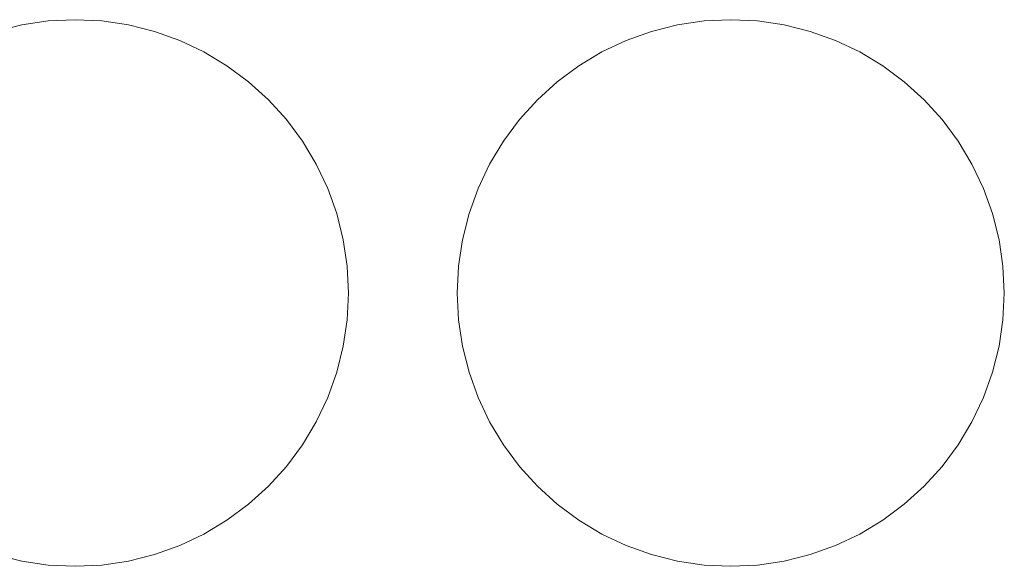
# Model space of a CAD drawing. Header units: millimetres. Extents: x -143 to 143, y -39 to 39.
# Tile 32 of 38: x 109 to 143, y -19 to -1. Entities that reach past the tile are written whole.
import ezdxf

# ---------------------------------------------------------------- set-up
doc = ezdxf.new("R2010")
doc.units = ezdxf.units.MM
doc.header["$LTSCALE"] = 5.08
doc.layers.add('None', color=7, linetype='Continuous', lineweight=5, true_color=0x000000)

# ---------------------------------------------------------------- blocks, each defined once
blk = doc.blocks.new('Group-1')
at = {"layer": 'None', "color": 18, "linetype": 'Continuous', "lineweight": 5}
for points, invisible_edges in [([(-37606.126, 11129.312, -204.914), (-37604.415, 11137.911, -204.914), (-37596.315, 11141.267, -204.914), (-37606.126, 11129.312, -204.914)], 15), ([(-37594.527, 11123.112, -204.914), (-37606.126, 11129.312, -204.914), (-37596.315, 11141.267, -204.914), (-37594.527, 11123.112, -204.914)], 15), ([(-37606.126, 11129.312, -201.739), (-37604.415, 11137.911, -201.739), (-37596.315, 11141.267, -201.739), (-37606.126, 11129.312, -201.739)], 15), ([(-37594.527, 11123.112, -201.739), (-37606.126, 11129.312, -201.739), (-37596.315, 11141.267, -201.739), (-37594.527, 11123.112, -201.739)], 15), ([(-37604.415, 11137.911, -204.914), (-37599.926, 11140.911, -204.914), (-37596.315, 11141.267, -204.914), (-37604.415, 11137.911, -204.914)], 15), ([(-37604.415, 11137.911, -201.739), (-37599.926, 11140.911, -201.739), (-37596.315, 11141.267, -201.739), (-37604.415, 11137.911, -201.739)], 15), ([(-37599.926, 11140.911, -204.914), (-37599.041, 11141.133, -204.914), (-37598.138, 11141.267, -204.914), (-37599.926, 11140.911, -204.914)], 12), ([(-37599.926, 11140.911, -204.914), (-37598.138, 11141.267, -204.914), (-37596.315, 11141.267, -204.914), (-37599.926, 11140.911, -204.914)], 15), ([(-37599.926, 11140.911, -201.739), (-37599.041, 11141.133, -201.739), (-37598.138, 11141.267, -201.739), (-37599.926, 11140.911, -201.739)], 12), ([(-37599.926, 11140.911, -201.739), (-37598.138, 11141.267, -201.739), (-37596.315, 11141.267, -201.739), (-37599.926, 11140.911, -201.739)], 15), ([(-37598.138, 11141.267, -204.914), (-37597.227, 11141.311, -204.914), (-37596.315, 11141.267, -204.914), (-37598.138, 11141.267, -204.914)], 12), ([(-37598.138, 11141.267, -201.739), (-37597.227, 11141.311, -201.739), (-37596.315, 11141.267, -201.739), (-37598.138, 11141.267, -201.739)], 12), ([(-37596.315, 11141.267, -204.914), (-37595.412, 11141.133, -204.914), (-37594.527, 11140.911, -204.914), (-37596.315, 11141.267, -204.914)], 12), ([(-37596.315, 11141.267, -204.914), (-37594.527, 11140.911, -204.914), (-37592.06, 11139.744, -204.914), (-37596.315, 11141.267, -204.914)], 15), ([(-37596.315, 11141.267, -204.914), (-37592.06, 11139.744, -204.914), (-37590.038, 11137.911, -204.914), (-37596.315, 11141.267, -204.914)], 15), ([(-37596.315, 11141.267, -204.914), (-37590.038, 11137.911, -204.914), (-37587.971, 11132.923, -204.914), (-37596.315, 11141.267, -204.914)], 15), ([(-37594.527, 11123.112, -204.914), (-37596.315, 11141.267, -204.914), (-37587.971, 11132.923, -204.914), (-37594.527, 11123.112, -204.914)], 15), ([(-37596.315, 11141.267, -201.739), (-37595.412, 11141.133, -201.739), (-37594.527, 11140.911, -201.739), (-37596.315, 11141.267, -201.739)], 12), ([(-37596.315, 11141.267, -201.739), (-37594.527, 11140.911, -201.739), (-37592.06, 11139.744, -201.739), (-37596.315, 11141.267, -201.739)], 15), ([(-37596.315, 11141.267, -201.739), (-37592.06, 11139.744, -201.739), (-37590.038, 11137.911, -201.739), (-37596.315, 11141.267, -201.739)], 15), ([(-37596.315, 11141.267, -201.739), (-37590.038, 11137.911, -201.739), (-37587.971, 11132.923, -201.739), (-37596.315, 11141.267, -201.739)], 15), ([(-37594.527, 11123.112, -201.739), (-37596.315, 11141.267, -201.739), (-37587.971, 11132.923, -201.739), (-37594.527, 11123.112, -201.739)], 15), ([(-37583.826, 11129.312, -204.914), (-37582.115, 11137.911, -204.914), (-37574.015, 11141.267, -204.914), (-37583.826, 11129.312, -204.914)], 15), ([(-37572.227, 11123.112, -204.914), (-37583.826, 11129.312, -204.914), (-37574.015, 11141.267, -204.914), (-37572.227, 11123.112, -204.914)], 15), ([(-37583.826, 11129.312, -201.739), (-37582.115, 11137.911, -201.739), (-37574.015, 11141.267, -201.739), (-37583.826, 11129.312, -201.739)], 15), ([(-37572.227, 11123.112, -201.739), (-37583.826, 11129.312, -201.739), (-37574.015, 11141.267, -201.739), (-37572.227, 11123.112, -201.739)], 15), ([(-37582.115, 11137.911, -204.914), (-37577.626, 11140.911, -204.914), (-37574.015, 11141.267, -204.914), (-37582.115, 11137.911, -204.914)], 15), ([(-37582.115, 11137.911, -201.739), (-37577.626, 11140.911, -201.739), (-37574.015, 11141.267, -201.739), (-37582.115, 11137.911, -201.739)], 15), ([(-37577.626, 11140.911, -204.914), (-37576.741, 11141.133, -204.914), (-37575.838, 11141.267, -204.914), (-37577.626, 11140.911, -204.914)], 12), ([(-37577.626, 11140.911, -204.914), (-37575.838, 11141.267, -204.914), (-37574.015, 11141.267, -204.914), (-37577.626, 11140.911, -204.914)], 15), ([(-37577.626, 11140.911, -201.739), (-37576.741, 11141.133, -201.739), (-37575.838, 11141.267, -201.739), (-37577.626, 11140.911, -201.739)], 12), ([(-37577.626, 11140.911, -201.739), (-37575.838, 11141.267, -201.739), (-37574.015, 11141.267, -201.739), (-37577.626, 11140.911, -201.739)], 15), ([(-37575.838, 11141.267, -204.914), (-37574.927, 11141.311, -204.914), (-37574.015, 11141.267, -204.914), (-37575.838, 11141.267, -204.914)], 12), ([(-37575.838, 11141.267, -201.739), (-37574.927, 11141.311, -201.739), (-37574.015, 11141.267, -201.739), (-37575.838, 11141.267, -201.739)], 12), ([(-37574.015, 11141.267, -204.914), (-37573.112, 11141.133, -204.914), (-37572.227, 11140.911, -204.914), (-37574.015, 11141.267, -204.914)], 12), ([(-37574.015, 11141.267, -204.914), (-37572.227, 11140.911, -204.914), (-37569.76, 11139.744, -204.914), (-37574.015, 11141.267, -204.914)], 15), ([(-37574.015, 11141.267, -204.914), (-37569.76, 11139.744, -204.914), (-37567.738, 11137.911, -204.914), (-37574.015, 11141.267, -204.914)], 15), ([(-37574.015, 11141.267, -204.914), (-37567.738, 11137.911, -204.914), (-37565.671, 11132.923, -204.914), (-37574.015, 11141.267, -204.914)], 15), ([(-37572.227, 11123.112, -204.914), (-37574.015, 11141.267, -204.914), (-37565.671, 11132.923, -204.914), (-37572.227, 11123.112, -204.914)], 15), ([(-37574.015, 11141.267, -201.739), (-37573.112, 11141.133, -201.739), (-37572.227, 11140.911, -201.739), (-37574.015, 11141.267, -201.739)], 12), ([(-37574.015, 11141.267, -201.739), (-37572.227, 11140.911, -201.739), (-37569.76, 11139.744, -201.739), (-37574.015, 11141.267, -201.739)], 15), ([(-37574.015, 11141.267, -201.739), (-37569.76, 11139.744, -201.739), (-37567.738, 11137.911, -201.739), (-37574.015, 11141.267, -201.739)], 15), ([(-37574.015, 11141.267, -201.739), (-37567.738, 11137.911, -201.739), (-37565.671, 11132.923, -201.739), (-37574.015, 11141.267, -201.739)], 15), ([(-37572.227, 11123.112, -201.739), (-37574.015, 11141.267, -201.739), (-37565.671, 11132.923, -201.739), (-37572.227, 11123.112, -201.739)], 15), ([(-37594.527, 11140.911, -204.914), (-37593.668, 11140.604, -204.914), (-37592.843, 11140.213, -204.914), (-37594.527, 11140.911, -204.914)], 12), ([(-37594.527, 11140.911, -204.914), (-37592.843, 11140.213, -204.914), (-37592.06, 11139.744, -204.914), (-37594.527, 11140.911, -204.914)], 13), ([(-37594.527, 11140.911, -201.739), (-37593.668, 11140.604, -201.739), (-37592.843, 11140.213, -201.739), (-37594.527, 11140.911, -201.739)], 12), ([(-37594.527, 11140.911, -201.739), (-37592.843, 11140.213, -201.739), (-37592.06, 11139.744, -201.739), (-37594.527, 11140.911, -201.739)], 13), ([(-37582.115, 11137.911, -204.914), (-37580.093, 11139.744, -204.914), (-37577.626, 11140.911, -204.914), (-37582.115, 11137.911, -204.914)], 15), ([(-37582.115, 11137.911, -201.739), (-37580.093, 11139.744, -201.739), (-37577.626, 11140.911, -201.739), (-37582.115, 11137.911, -201.739)], 15), ([(-37580.093, 11139.744, -204.914), (-37579.31, 11140.213, -204.914), (-37577.626, 11140.911, -204.914), (-37580.093, 11139.744, -204.914)], 14), ([(-37580.093, 11139.744, -201.739), (-37579.31, 11140.213, -201.739), (-37577.626, 11140.911, -201.739), (-37580.093, 11139.744, -201.739)], 14), ([(-37579.31, 11140.213, -204.914), (-37578.485, 11140.604, -204.914), (-37577.626, 11140.911, -204.914), (-37579.31, 11140.213, -204.914)], 12), ([(-37579.31, 11140.213, -201.739), (-37578.485, 11140.604, -201.739), (-37577.626, 11140.911, -201.739), (-37579.31, 11140.213, -201.739)], 12), ([(-37572.227, 11140.911, -204.914), (-37571.368, 11140.604, -204.914), (-37570.543, 11140.213, -204.914), (-37572.227, 11140.911, -204.914)], 12), ([(-37572.227, 11140.911, -204.914), (-37570.543, 11140.213, -204.914), (-37569.76, 11139.744, -204.914), (-37572.227, 11140.911, -204.914)], 13), ([(-37572.227, 11140.911, -201.739), (-37571.368, 11140.604, -201.739), (-37570.543, 11140.213, -201.739), (-37572.227, 11140.911, -201.739)], 12), ([(-37572.227, 11140.911, -201.739), (-37570.543, 11140.213, -201.739), (-37569.76, 11139.744, -201.739), (-37572.227, 11140.911, -201.739)], 13), ([(-37592.06, 11139.744, -204.914), (-37591.327, 11139.2, -204.914), (-37590.65, 11138.588, -204.914), (-37592.06, 11139.744, -204.914)], 12), ([(-37592.06, 11139.744, -204.914), (-37590.65, 11138.588, -204.914), (-37590.038, 11137.911, -204.914), (-37592.06, 11139.744, -204.914)], 13), ([(-37592.06, 11139.744, -201.739), (-37591.327, 11139.2, -201.739), (-37590.65, 11138.588, -201.739), (-37592.06, 11139.744, -201.739)], 12), ([(-37592.06, 11139.744, -201.739), (-37590.65, 11138.588, -201.739), (-37590.038, 11137.911, -201.739), (-37592.06, 11139.744, -201.739)], 13), ([(-37582.115, 11137.911, -204.914), (-37581.503, 11138.588, -204.914), (-37580.093, 11139.744, -204.914), (-37582.115, 11137.911, -204.914)], 14), ([(-37582.115, 11137.911, -201.739), (-37581.503, 11138.588, -201.739), (-37580.093, 11139.744, -201.739), (-37582.115, 11137.911, -201.739)], 14), ([(-37581.503, 11138.588, -204.914), (-37580.826, 11139.2, -204.914), (-37580.093, 11139.744, -204.914), (-37581.503, 11138.588, -204.914)], 12), ([(-37581.503, 11138.588, -201.739), (-37580.826, 11139.2, -201.739), (-37580.093, 11139.744, -201.739), (-37581.503, 11138.588, -201.739)], 12), ([(-37569.76, 11139.744, -204.914), (-37569.027, 11139.2, -204.914), (-37568.35, 11138.588, -204.914), (-37569.76, 11139.744, -204.914)], 12), ([(-37569.76, 11139.744, -204.914), (-37568.35, 11138.588, -204.914), (-37567.738, 11137.911, -204.914), (-37569.76, 11139.744, -204.914)], 13), ([(-37569.76, 11139.744, -201.739), (-37569.027, 11139.2, -201.739), (-37568.35, 11138.588, -201.739), (-37569.76, 11139.744, -201.739)], 12), ([(-37569.76, 11139.744, -201.739), (-37568.35, 11138.588, -201.739), (-37567.738, 11137.911, -201.739), (-37569.76, 11139.744, -201.739)], 13), ([(-37590.038, 11137.911, -204.914), (-37589.494, 11137.178, -204.914), (-37589.025, 11136.395, -204.914), (-37590.038, 11137.911, -204.914)], 12), ([(-37590.038, 11137.911, -204.914), (-37589.025, 11136.395, -204.914), (-37588.327, 11134.711, -204.914), (-37590.038, 11137.911, -204.914)], 15), ([(-37590.038, 11137.911, -204.914), (-37588.327, 11134.711, -204.914), (-37587.971, 11132.923, -204.914), (-37590.038, 11137.911, -204.914)], 15), ([(-37590.038, 11137.911, -201.739), (-37589.494, 11137.178, -201.739), (-37589.025, 11136.395, -201.739), (-37590.038, 11137.911, -201.739)], 12), ([(-37590.038, 11137.911, -201.739), (-37589.025, 11136.395, -201.739), (-37588.327, 11134.711, -201.739), (-37590.038, 11137.911, -201.739)], 15), ([(-37590.038, 11137.911, -201.739), (-37588.327, 11134.711, -201.739), (-37587.971, 11132.923, -201.739), (-37590.038, 11137.911, -201.739)], 15), ([(-37584.182, 11132.923, -204.914), (-37583.826, 11134.711, -204.914), (-37582.115, 11137.911, -204.914), (-37584.182, 11132.923, -204.914)], 15), ([(-37583.826, 11129.312, -204.914), (-37584.182, 11132.923, -204.914), (-37582.115, 11137.911, -204.914), (-37583.826, 11129.312, -204.914)], 15), ([(-37584.182, 11132.923, -201.739), (-37583.826, 11134.711, -201.739), (-37582.115, 11137.911, -201.739), (-37584.182, 11132.923, -201.739)], 15), ([(-37583.826, 11129.312, -201.739), (-37584.182, 11132.923, -201.739), (-37582.115, 11137.911, -201.739), (-37583.826, 11129.312, -201.739)], 15), ([(-37583.826, 11134.711, -204.914), (-37583.128, 11136.395, -204.914), (-37582.115, 11137.911, -204.914), (-37583.826, 11134.711, -204.914)], 15), ([(-37583.826, 11134.711, -201.739), (-37583.128, 11136.395, -201.739), (-37582.115, 11137.911, -201.739), (-37583.826, 11134.711, -201.739)], 15), ([(-37583.128, 11136.395, -204.914), (-37582.659, 11137.178, -204.914), (-37582.115, 11137.911, -204.914), (-37583.128, 11136.395, -204.914)], 12), ([(-37583.128, 11136.395, -201.739), (-37582.659, 11137.178, -201.739), (-37582.115, 11137.911, -201.739), (-37583.128, 11136.395, -201.739)], 12), ([(-37567.738, 11137.911, -204.914), (-37567.194, 11137.178, -204.914), (-37566.725, 11136.395, -204.914), (-37567.738, 11137.911, -204.914)], 12), ([(-37567.738, 11137.911, -204.914), (-37566.725, 11136.395, -204.914), (-37566.027, 11134.711, -204.914), (-37567.738, 11137.911, -204.914)], 15), ([(-37567.738, 11137.911, -204.914), (-37566.027, 11134.711, -204.914), (-37565.671, 11132.923, -204.914), (-37567.738, 11137.911, -204.914)], 15), ([(-37567.738, 11137.911, -201.739), (-37567.194, 11137.178, -201.739), (-37566.725, 11136.395, -201.739), (-37567.738, 11137.911, -201.739)], 12), ([(-37567.738, 11137.911, -201.739), (-37566.725, 11136.395, -201.739), (-37566.027, 11134.711, -201.739), (-37567.738, 11137.911, -201.739)], 15), ([(-37567.738, 11137.911, -201.739), (-37566.027, 11134.711, -201.739), (-37565.671, 11132.923, -201.739), (-37567.738, 11137.911, -201.739)], 15), ([(-37589.025, 11136.395, -204.914), (-37588.634, 11135.57, -204.914), (-37588.327, 11134.711, -204.914), (-37589.025, 11136.395, -204.914)], 12), ([(-37589.025, 11136.395, -201.739), (-37588.634, 11135.57, -201.739), (-37588.327, 11134.711, -201.739), (-37589.025, 11136.395, -201.739)], 12), ([(-37583.826, 11134.711, -204.914), (-37583.519, 11135.57, -204.914), (-37583.128, 11136.395, -204.914), (-37583.826, 11134.711, -204.914)], 12), ([(-37583.826, 11134.711, -201.739), (-37583.519, 11135.57, -201.739), (-37583.128, 11136.395, -201.739), (-37583.826, 11134.711, -201.739)], 12), ([(-37566.725, 11136.395, -204.914), (-37566.334, 11135.57, -204.914), (-37566.027, 11134.711, -204.914), (-37566.725, 11136.395, -204.914)], 12), ([(-37566.725, 11136.395, -201.739), (-37566.334, 11135.57, -201.739), (-37566.027, 11134.711, -201.739), (-37566.725, 11136.395, -201.739)], 12), ([(-37588.327, 11134.711, -204.914), (-37588.105, 11133.826, -204.914), (-37587.971, 11132.923, -204.914), (-37588.327, 11134.711, -204.914)], 12), ([(-37588.327, 11134.711, -201.739), (-37588.105, 11133.826, -201.739), (-37587.971, 11132.923, -201.739), (-37588.327, 11134.711, -201.739)], 12), ([(-37584.182, 11132.923, -204.914), (-37584.048, 11133.826, -204.914), (-37583.826, 11134.711, -204.914), (-37584.182, 11132.923, -204.914)], 12), ([(-37584.182, 11132.923, -201.739), (-37584.048, 11133.826, -201.739), (-37583.826, 11134.711, -201.739), (-37584.182, 11132.923, -201.739)], 12), ([(-37566.027, 11134.711, -204.914), (-37565.805, 11133.826, -204.914), (-37565.671, 11132.923, -204.914), (-37566.027, 11134.711, -204.914)], 12), ([(-37566.027, 11134.711, -201.739), (-37565.805, 11133.826, -201.739), (-37565.671, 11132.923, -201.739), (-37566.027, 11134.711, -201.739)], 12), ([(-37587.971, 11132.923, -204.914), (-37590.038, 11126.112, -204.914), (-37594.527, 11123.112, -204.914), (-37587.971, 11132.923, -204.914)], 15), ([(-37587.971, 11132.923, -201.739), (-37590.038, 11126.112, -201.739), (-37594.527, 11123.112, -201.739), (-37587.971, 11132.923, -201.739)], 15), ([(-37587.971, 11132.923, -204.914), (-37588.327, 11129.312, -204.914), (-37590.038, 11126.112, -204.914), (-37587.971, 11132.923, -204.914)], 15), ([(-37587.971, 11132.923, -201.739), (-37588.327, 11129.312, -201.739), (-37590.038, 11126.112, -201.739), (-37587.971, 11132.923, -201.739)], 15), ([(-37587.971, 11132.923, -204.914), (-37587.971, 11131.1, -204.914), (-37588.327, 11129.312, -204.914), (-37587.971, 11132.923, -204.914)], 15), ([(-37587.971, 11132.923, -201.739), (-37587.971, 11131.1, -201.739), (-37588.327, 11129.312, -201.739), (-37587.971, 11132.923, -201.739)], 15), ([(-37587.971, 11132.923, -204.914), (-37587.927, 11132.011, -204.914), (-37587.971, 11131.1, -204.914), (-37587.971, 11132.923, -204.914)], 12), ([(-37587.971, 11132.923, -201.739), (-37587.927, 11132.011, -201.739), (-37587.971, 11131.1, -201.739), (-37587.971, 11132.923, -201.739)], 12), ([(-37584.182, 11131.1, -204.914), (-37584.227, 11132.011, -204.914), (-37584.182, 11132.923, -204.914), (-37584.182, 11131.1, -204.914)], 12), ([(-37584.182, 11131.1, -201.739), (-37584.227, 11132.011, -201.739), (-37584.182, 11132.923, -201.739), (-37584.182, 11131.1, -201.739)], 12), ([(-37583.826, 11129.312, -204.914), (-37584.182, 11131.1, -204.914), (-37584.182, 11132.923, -204.914), (-37583.826, 11129.312, -204.914)], 15), ([(-37583.826, 11129.312, -201.739), (-37584.182, 11131.1, -201.739), (-37584.182, 11132.923, -201.739), (-37583.826, 11129.312, -201.739)], 15), ([(-37565.671, 11132.923, -204.914), (-37567.738, 11126.112, -204.914), (-37572.227, 11123.112, -204.914), (-37565.671, 11132.923, -204.914)], 15), ([(-37565.671, 11132.923, -201.739), (-37567.738, 11126.112, -201.739), (-37572.227, 11123.112, -201.739), (-37565.671, 11132.923, -201.739)], 15), ([(-37565.671, 11132.923, -204.914), (-37566.027, 11129.312, -204.914), (-37567.738, 11126.112, -204.914), (-37565.671, 11132.923, -204.914)], 15), ([(-37565.671, 11132.923, -201.739), (-37566.027, 11129.312, -201.739), (-37567.738, 11126.112, -201.739), (-37565.671, 11132.923, -201.739)], 15), ([(-37565.671, 11132.923, -204.914), (-37565.671, 11131.1, -204.914), (-37566.027, 11129.312, -204.914), (-37565.671, 11132.923, -204.914)], 15), ([(-37565.671, 11132.923, -201.739), (-37565.671, 11131.1, -201.739), (-37566.027, 11129.312, -201.739), (-37565.671, 11132.923, -201.739)], 15), ([(-37565.671, 11132.923, -204.914), (-37565.627, 11132.011, -204.914), (-37565.671, 11131.1, -204.914), (-37565.671, 11132.923, -204.914)], 12), ([(-37565.671, 11132.923, -201.739), (-37565.627, 11132.011, -201.739), (-37565.671, 11131.1, -201.739), (-37565.671, 11132.923, -201.739)], 12), ([(-37587.971, 11131.1, -204.914), (-37588.105, 11130.197, -204.914), (-37588.327, 11129.312, -204.914), (-37587.971, 11131.1, -204.914)], 12), ([(-37587.971, 11131.1, -201.739), (-37588.105, 11130.197, -201.739), (-37588.327, 11129.312, -201.739), (-37587.971, 11131.1, -201.739)], 12), ([(-37583.826, 11129.312, -204.914), (-37584.048, 11130.197, -204.914), (-37584.182, 11131.1, -204.914), (-37583.826, 11129.312, -204.914)], 12), ([(-37583.826, 11129.312, -201.739), (-37584.048, 11130.197, -201.739), (-37584.182, 11131.1, -201.739), (-37583.826, 11129.312, -201.739)], 12), ([(-37565.671, 11131.1, -204.914), (-37565.805, 11130.197, -204.914), (-37566.027, 11129.312, -204.914), (-37565.671, 11131.1, -204.914)], 12), ([(-37565.671, 11131.1, -201.739), (-37565.805, 11130.197, -201.739), (-37566.027, 11129.312, -201.739), (-37565.671, 11131.1, -201.739)], 12), ([(-37594.527, 11123.112, -204.914), (-37602.393, 11124.279, -204.914), (-37606.126, 11129.312, -204.914), (-37594.527, 11123.112, -204.914)], 15), ([(-37594.527, 11123.112, -201.739), (-37602.393, 11124.279, -201.739), (-37606.126, 11129.312, -201.739), (-37594.527, 11123.112, -201.739)], 15), ([(-37588.327, 11129.312, -204.914), (-37589.025, 11127.627, -204.914), (-37590.038, 11126.112, -204.914), (-37588.327, 11129.312, -204.914)], 15), ([(-37588.327, 11129.312, -201.739), (-37589.025, 11127.627, -201.739), (-37590.038, 11126.112, -201.739), (-37588.327, 11129.312, -201.739)], 15), ([(-37588.327, 11129.312, -204.914), (-37588.634, 11128.452, -204.914), (-37589.025, 11127.627, -204.914), (-37588.327, 11129.312, -204.914)], 12), ([(-37588.327, 11129.312, -201.739), (-37588.634, 11128.452, -201.739), (-37589.025, 11127.627, -201.739), (-37588.327, 11129.312, -201.739)], 12), ([(-37583.128, 11127.627, -204.914), (-37583.519, 11128.452, -204.914), (-37583.826, 11129.312, -204.914), (-37583.128, 11127.627, -204.914)], 12), ([(-37582.115, 11126.112, -204.914), (-37583.128, 11127.627, -204.914), (-37583.826, 11129.312, -204.914), (-37582.115, 11126.112, -204.914)], 15), ([(-37580.093, 11124.279, -204.914), (-37582.115, 11126.112, -204.914), (-37583.826, 11129.312, -204.914), (-37580.093, 11124.279, -204.914)], 15), ([(-37572.227, 11123.112, -204.914), (-37580.093, 11124.279, -204.914), (-37583.826, 11129.312, -204.914), (-37572.227, 11123.112, -204.914)], 15), ([(-37583.128, 11127.627, -201.739), (-37583.519, 11128.452, -201.739), (-37583.826, 11129.312, -201.739), (-37583.128, 11127.627, -201.739)], 12), ([(-37582.115, 11126.112, -201.739), (-37583.128, 11127.627, -201.739), (-37583.826, 11129.312, -201.739), (-37582.115, 11126.112, -201.739)], 15), ([(-37580.093, 11124.279, -201.739), (-37582.115, 11126.112, -201.739), (-37583.826, 11129.312, -201.739), (-37580.093, 11124.279, -201.739)], 15), ([(-37572.227, 11123.112, -201.739), (-37580.093, 11124.279, -201.739), (-37583.826, 11129.312, -201.739), (-37572.227, 11123.112, -201.739)], 15), ([(-37566.027, 11129.312, -204.914), (-37566.725, 11127.627, -204.914), (-37567.738, 11126.112, -204.914), (-37566.027, 11129.312, -204.914)], 15), ([(-37566.027, 11129.312, -201.739), (-37566.725, 11127.627, -201.739), (-37567.738, 11126.112, -201.739), (-37566.027, 11129.312, -201.739)], 15), ([(-37566.027, 11129.312, -204.914), (-37566.334, 11128.452, -204.914), (-37566.725, 11127.627, -204.914), (-37566.027, 11129.312, -204.914)], 12), ([(-37566.027, 11129.312, -201.739), (-37566.334, 11128.452, -201.739), (-37566.725, 11127.627, -201.739), (-37566.027, 11129.312, -201.739)], 12), ([(-37589.025, 11127.627, -204.914), (-37589.494, 11126.845, -204.914), (-37590.038, 11126.112, -204.914), (-37589.025, 11127.627, -204.914)], 12), ([(-37589.025, 11127.627, -201.739), (-37589.494, 11126.845, -201.739), (-37590.038, 11126.112, -201.739), (-37589.025, 11127.627, -201.739)], 12), ([(-37582.115, 11126.112, -204.914), (-37582.659, 11126.845, -204.914), (-37583.128, 11127.627, -204.914), (-37582.115, 11126.112, -204.914)], 12), ([(-37582.115, 11126.112, -201.739), (-37582.659, 11126.845, -201.739), (-37583.128, 11127.627, -201.739), (-37582.115, 11126.112, -201.739)], 12), ([(-37566.725, 11127.627, -204.914), (-37567.194, 11126.845, -204.914), (-37567.738, 11126.112, -204.914), (-37566.725, 11127.627, -204.914)], 12), ([(-37566.725, 11127.627, -201.739), (-37567.194, 11126.845, -201.739), (-37567.738, 11126.112, -201.739), (-37566.725, 11127.627, -201.739)], 12), ([(-37590.038, 11126.112, -204.914), (-37592.06, 11124.279, -204.914), (-37594.527, 11123.112, -204.914), (-37590.038, 11126.112, -204.914)], 15), ([(-37590.038, 11126.112, -201.739), (-37592.06, 11124.279, -201.739), (-37594.527, 11123.112, -201.739), (-37590.038, 11126.112, -201.739)], 15), ([(-37590.038, 11126.112, -204.914), (-37590.65, 11125.435, -204.914), (-37592.06, 11124.279, -204.914), (-37590.038, 11126.112, -204.914)], 14), ([(-37590.038, 11126.112, -201.739), (-37590.65, 11125.435, -201.739), (-37592.06, 11124.279, -201.739), (-37590.038, 11126.112, -201.739)], 14), ([(-37580.093, 11124.279, -204.914), (-37581.503, 11125.435, -204.914), (-37582.115, 11126.112, -204.914), (-37580.093, 11124.279, -204.914)], 13), ([(-37580.093, 11124.279, -201.739), (-37581.503, 11125.435, -201.739), (-37582.115, 11126.112, -201.739), (-37580.093, 11124.279, -201.739)], 13), ([(-37567.738, 11126.112, -204.914), (-37569.76, 11124.279, -204.914), (-37572.227, 11123.112, -204.914), (-37567.738, 11126.112, -204.914)], 15), ([(-37567.738, 11126.112, -201.739), (-37569.76, 11124.279, -201.739), (-37572.227, 11123.112, -201.739), (-37567.738, 11126.112, -201.739)], 15), ([(-37567.738, 11126.112, -204.914), (-37568.35, 11125.435, -204.914), (-37569.76, 11124.279, -204.914), (-37567.738, 11126.112, -204.914)], 14), ([(-37567.738, 11126.112, -201.739), (-37568.35, 11125.435, -201.739), (-37569.76, 11124.279, -201.739), (-37567.738, 11126.112, -201.739)], 14), ([(-37590.65, 11125.435, -204.914), (-37591.327, 11124.822, -204.914), (-37592.06, 11124.279, -204.914), (-37590.65, 11125.435, -204.914)], 12), ([(-37590.65, 11125.435, -201.739), (-37591.327, 11124.822, -201.739), (-37592.06, 11124.279, -201.739), (-37590.65, 11125.435, -201.739)], 12), ([(-37580.093, 11124.279, -204.914), (-37580.826, 11124.822, -204.914), (-37581.503, 11125.435, -204.914), (-37580.093, 11124.279, -204.914)], 12), ([(-37580.093, 11124.279, -201.739), (-37580.826, 11124.822, -201.739), (-37581.503, 11125.435, -201.739), (-37580.093, 11124.279, -201.739)], 12), ([(-37568.35, 11125.435, -204.914), (-37569.027, 11124.822, -204.914), (-37569.76, 11124.279, -204.914), (-37568.35, 11125.435, -204.914)], 12), ([(-37568.35, 11125.435, -201.739), (-37569.027, 11124.822, -201.739), (-37569.76, 11124.279, -201.739), (-37568.35, 11125.435, -201.739)], 12), ([(-37598.138, 11122.756, -204.914), (-37599.926, 11123.112, -204.914), (-37602.393, 11124.279, -204.914), (-37598.138, 11122.756, -204.914)], 15), ([(-37594.527, 11123.112, -204.914), (-37598.138, 11122.756, -204.914), (-37602.393, 11124.279, -204.914), (-37594.527, 11123.112, -204.914)], 15), ([(-37598.138, 11122.756, -201.739), (-37599.926, 11123.112, -201.739), (-37602.393, 11124.279, -201.739), (-37598.138, 11122.756, -201.739)], 15), ([(-37594.527, 11123.112, -201.739), (-37598.138, 11122.756, -201.739), (-37602.393, 11124.279, -201.739), (-37594.527, 11123.112, -201.739)], 15), ([(-37592.06, 11124.279, -204.914), (-37592.843, 11123.81, -204.914), (-37594.527, 11123.112, -204.914), (-37592.06, 11124.279, -204.914)], 14), ([(-37592.06, 11124.279, -201.739), (-37592.843, 11123.81, -201.739), (-37594.527, 11123.112, -201.739), (-37592.06, 11124.279, -201.739)], 14), ([(-37577.626, 11123.112, -204.914), (-37579.31, 11123.81, -204.914), (-37580.093, 11124.279, -204.914), (-37577.626, 11123.112, -204.914)], 13), ([(-37575.838, 11122.756, -204.914), (-37577.626, 11123.112, -204.914), (-37580.093, 11124.279, -204.914), (-37575.838, 11122.756, -204.914)], 15), ([(-37572.227, 11123.112, -204.914), (-37575.838, 11122.756, -204.914), (-37580.093, 11124.279, -204.914), (-37572.227, 11123.112, -204.914)], 15), ([(-37577.626, 11123.112, -201.739), (-37579.31, 11123.81, -201.739), (-37580.093, 11124.279, -201.739), (-37577.626, 11123.112, -201.739)], 13), ([(-37575.838, 11122.756, -201.739), (-37577.626, 11123.112, -201.739), (-37580.093, 11124.279, -201.739), (-37575.838, 11122.756, -201.739)], 15), ([(-37572.227, 11123.112, -201.739), (-37575.838, 11122.756, -201.739), (-37580.093, 11124.279, -201.739), (-37572.227, 11123.112, -201.739)], 15), ([(-37569.76, 11124.279, -204.914), (-37570.543, 11123.81, -204.914), (-37572.227, 11123.112, -204.914), (-37569.76, 11124.279, -204.914)], 14), ([(-37569.76, 11124.279, -201.739), (-37570.543, 11123.81, -201.739), (-37572.227, 11123.112, -201.739), (-37569.76, 11124.279, -201.739)], 14), ([(-37592.843, 11123.81, -204.914), (-37593.668, 11123.419, -204.914), (-37594.527, 11123.112, -204.914), (-37592.843, 11123.81, -204.914)], 12), ([(-37592.843, 11123.81, -201.739), (-37593.668, 11123.419, -201.739), (-37594.527, 11123.112, -201.739), (-37592.843, 11123.81, -201.739)], 12), ([(-37577.626, 11123.112, -204.914), (-37578.485, 11123.419, -204.914), (-37579.31, 11123.81, -204.914), (-37577.626, 11123.112, -204.914)], 12), ([(-37577.626, 11123.112, -201.739), (-37578.485, 11123.419, -201.739), (-37579.31, 11123.81, -201.739), (-37577.626, 11123.112, -201.739)], 12), ([(-37570.543, 11123.81, -204.914), (-37571.368, 11123.419, -204.914), (-37572.227, 11123.112, -204.914), (-37570.543, 11123.81, -204.914)], 12), ([(-37570.543, 11123.81, -201.739), (-37571.368, 11123.419, -201.739), (-37572.227, 11123.112, -201.739), (-37570.543, 11123.81, -201.739)], 12), ([(-37598.138, 11122.756, -204.914), (-37599.041, 11122.89, -204.914), (-37599.926, 11123.112, -204.914), (-37598.138, 11122.756, -204.914)], 12), ([(-37598.138, 11122.756, -201.739), (-37599.041, 11122.89, -201.739), (-37599.926, 11123.112, -201.739), (-37598.138, 11122.756, -201.739)], 12), ([(-37594.527, 11123.112, -204.914), (-37596.315, 11122.756, -204.914), (-37598.138, 11122.756, -204.914), (-37594.527, 11123.112, -204.914)], 15), ([(-37594.527, 11123.112, -201.739), (-37596.315, 11122.756, -201.739), (-37598.138, 11122.756, -201.739), (-37594.527, 11123.112, -201.739)], 15), ([(-37594.527, 11123.112, -204.914), (-37595.412, 11122.89, -204.914), (-37596.315, 11122.756, -204.914), (-37594.527, 11123.112, -204.914)], 12), ([(-37594.527, 11123.112, -201.739), (-37595.412, 11122.89, -201.739), (-37596.315, 11122.756, -201.739), (-37594.527, 11123.112, -201.739)], 12), ([(-37575.838, 11122.756, -204.914), (-37576.741, 11122.89, -204.914), (-37577.626, 11123.112, -204.914), (-37575.838, 11122.756, -204.914)], 12), ([(-37575.838, 11122.756, -201.739), (-37576.741, 11122.89, -201.739), (-37577.626, 11123.112, -201.739), (-37575.838, 11122.756, -201.739)], 12), ([(-37572.227, 11123.112, -204.914), (-37574.015, 11122.756, -204.914), (-37575.838, 11122.756, -204.914), (-37572.227, 11123.112, -204.914)], 15), ([(-37572.227, 11123.112, -201.739), (-37574.015, 11122.756, -201.739), (-37575.838, 11122.756, -201.739), (-37572.227, 11123.112, -201.739)], 15), ([(-37572.227, 11123.112, -204.914), (-37573.112, 11122.89, -204.914), (-37574.015, 11122.756, -204.914), (-37572.227, 11123.112, -204.914)], 12), ([(-37572.227, 11123.112, -201.739), (-37573.112, 11122.89, -201.739), (-37574.015, 11122.756, -201.739), (-37572.227, 11123.112, -201.739)], 12), ([(-37596.315, 11122.756, -204.914), (-37597.227, 11122.711, -204.914), (-37598.138, 11122.756, -204.914), (-37596.315, 11122.756, -204.914)], 12), ([(-37596.315, 11122.756, -201.739), (-37597.227, 11122.711, -201.739), (-37598.138, 11122.756, -201.739), (-37596.315, 11122.756, -201.739)], 12), ([(-37574.015, 11122.756, -204.914), (-37574.927, 11122.711, -204.914), (-37575.838, 11122.756, -204.914), (-37574.015, 11122.756, -204.914)], 12), ([(-37574.015, 11122.756, -201.739), (-37574.927, 11122.711, -201.739), (-37575.838, 11122.756, -201.739), (-37574.015, 11122.756, -201.739)], 12)]:
    blk.add_3dface(points, dxfattribs=dict(at, invisible_edges=invisible_edges))
for points in [[(-37598.138, 11141.267, -201.739), (-37598.138, 11141.267, -204.914), (-37599.041, 11141.133, -204.914), (-37599.041, 11141.133, -201.739)], [(-37597.227, 11141.311, -201.739), (-37597.227, 11141.311, -204.914), (-37598.138, 11141.267, -204.914), (-37598.138, 11141.267, -201.739)], [(-37596.315, 11141.267, -201.739), (-37596.315, 11141.267, -204.914), (-37597.227, 11141.311, -204.914), (-37597.227, 11141.311, -201.739)], [(-37595.412, 11141.133, -201.739), (-37595.412, 11141.133, -204.914), (-37596.315, 11141.267, -204.914), (-37596.315, 11141.267, -201.739)], [(-37575.838, 11141.267, -201.739), (-37575.838, 11141.267, -204.914), (-37576.741, 11141.133, -204.914), (-37576.741, 11141.133, -201.739)], [(-37574.927, 11141.311, -201.739), (-37574.927, 11141.311, -204.914), (-37575.838, 11141.267, -204.914), (-37575.838, 11141.267, -201.739)], [(-37574.015, 11141.267, -201.739), (-37574.015, 11141.267, -204.914), (-37574.927, 11141.311, -204.914), (-37574.927, 11141.311, -201.739)], [(-37573.112, 11141.133, -201.739), (-37573.112, 11141.133, -204.914), (-37574.015, 11141.267, -204.914), (-37574.015, 11141.267, -201.739)], [(-37599.041, 11141.133, -201.739), (-37599.041, 11141.133, -204.914), (-37599.926, 11140.911, -204.914), (-37599.926, 11140.911, -201.739)], [(-37594.527, 11140.911, -201.739), (-37594.527, 11140.911, -204.914), (-37595.412, 11141.133, -204.914), (-37595.412, 11141.133, -201.739)], [(-37593.668, 11140.604, -201.739), (-37593.668, 11140.604, -204.914), (-37594.527, 11140.911, -204.914), (-37594.527, 11140.911, -201.739)], [(-37577.626, 11140.911, -201.739), (-37577.626, 11140.911, -204.914), (-37578.485, 11140.604, -204.914), (-37578.485, 11140.604, -201.739)], [(-37576.741, 11141.133, -201.739), (-37576.741, 11141.133, -204.914), (-37577.626, 11140.911, -204.914), (-37577.626, 11140.911, -201.739)], [(-37572.227, 11140.911, -201.739), (-37572.227, 11140.911, -204.914), (-37573.112, 11141.133, -204.914), (-37573.112, 11141.133, -201.739)], [(-37571.368, 11140.604, -201.739), (-37571.368, 11140.604, -204.914), (-37572.227, 11140.911, -204.914), (-37572.227, 11140.911, -201.739)], [(-37592.843, 11140.213, -201.739), (-37592.843, 11140.213, -204.914), (-37593.668, 11140.604, -204.914), (-37593.668, 11140.604, -201.739)], [(-37578.485, 11140.604, -201.739), (-37578.485, 11140.604, -204.914), (-37579.31, 11140.213, -204.914), (-37579.31, 11140.213, -201.739)], [(-37570.543, 11140.213, -201.739), (-37570.543, 11140.213, -204.914), (-37571.368, 11140.604, -204.914), (-37571.368, 11140.604, -201.739)], [(-37592.06, 11139.744, -201.739), (-37592.06, 11139.744, -204.914), (-37592.843, 11140.213, -204.914), (-37592.843, 11140.213, -201.739)], [(-37579.31, 11140.213, -201.739), (-37579.31, 11140.213, -204.914), (-37580.093, 11139.744, -204.914), (-37580.093, 11139.744, -201.739)], [(-37569.76, 11139.744, -201.739), (-37569.76, 11139.744, -204.914), (-37570.543, 11140.213, -204.914), (-37570.543, 11140.213, -201.739)], [(-37591.327, 11139.2, -201.739), (-37591.327, 11139.2, -204.914), (-37592.06, 11139.744, -204.914), (-37592.06, 11139.744, -201.739)], [(-37580.093, 11139.744, -201.739), (-37580.093, 11139.744, -204.914), (-37580.826, 11139.2, -204.914), (-37580.826, 11139.2, -201.739)], [(-37569.027, 11139.2, -201.739), (-37569.027, 11139.2, -204.914), (-37569.76, 11139.744, -204.914), (-37569.76, 11139.744, -201.739)], [(-37590.65, 11138.588, -201.739), (-37590.65, 11138.588, -204.914), (-37591.327, 11139.2, -204.914), (-37591.327, 11139.2, -201.739)], [(-37580.826, 11139.2, -201.739), (-37580.826, 11139.2, -204.914), (-37581.503, 11138.588, -204.914), (-37581.503, 11138.588, -201.739)], [(-37568.35, 11138.588, -201.739), (-37568.35, 11138.588, -204.914), (-37569.027, 11139.2, -204.914), (-37569.027, 11139.2, -201.739)], [(-37590.038, 11137.911, -201.739), (-37590.038, 11137.911, -204.914), (-37590.65, 11138.588, -204.914), (-37590.65, 11138.588, -201.739)], [(-37581.503, 11138.588, -201.739), (-37581.503, 11138.588, -204.914), (-37582.115, 11137.911, -204.914), (-37582.115, 11137.911, -201.739)], [(-37567.738, 11137.911, -201.739), (-37567.738, 11137.911, -204.914), (-37568.35, 11138.588, -204.914), (-37568.35, 11138.588, -201.739)], [(-37589.494, 11137.178, -201.739), (-37589.494, 11137.178, -204.914), (-37590.038, 11137.911, -204.914), (-37590.038, 11137.911, -201.739)], [(-37582.115, 11137.911, -201.739), (-37582.115, 11137.911, -204.914), (-37582.659, 11137.178, -204.914), (-37582.659, 11137.178, -201.739)], [(-37567.194, 11137.178, -201.739), (-37567.194, 11137.178, -204.914), (-37567.738, 11137.911, -204.914), (-37567.738, 11137.911, -201.739)], [(-37589.025, 11136.395, -201.739), (-37589.025, 11136.395, -204.914), (-37589.494, 11137.178, -204.914), (-37589.494, 11137.178, -201.739)], [(-37582.659, 11137.178, -201.739), (-37582.659, 11137.178, -204.914), (-37583.128, 11136.395, -204.914), (-37583.128, 11136.395, -201.739)], [(-37566.725, 11136.395, -201.739), (-37566.725, 11136.395, -204.914), (-37567.194, 11137.178, -204.914), (-37567.194, 11137.178, -201.739)], [(-37588.634, 11135.57, -201.739), (-37588.634, 11135.57, -204.914), (-37589.025, 11136.395, -204.914), (-37589.025, 11136.395, -201.739)], [(-37583.128, 11136.395, -201.739), (-37583.128, 11136.395, -204.914), (-37583.519, 11135.57, -204.914), (-37583.519, 11135.57, -201.739)], [(-37566.334, 11135.57, -201.739), (-37566.334, 11135.57, -204.914), (-37566.725, 11136.395, -204.914), (-37566.725, 11136.395, -201.739)], [(-37588.327, 11134.711, -201.739), (-37588.327, 11134.711, -204.914), (-37588.634, 11135.57, -204.914), (-37588.634, 11135.57, -201.739)], [(-37583.519, 11135.57, -201.739), (-37583.519, 11135.57, -204.914), (-37583.826, 11134.711, -204.914), (-37583.826, 11134.711, -201.739)], [(-37566.027, 11134.711, -201.739), (-37566.027, 11134.711, -204.914), (-37566.334, 11135.57, -204.914), (-37566.334, 11135.57, -201.739)], [(-37588.105, 11133.826, -201.739), (-37588.105, 11133.826, -204.914), (-37588.327, 11134.711, -204.914), (-37588.327, 11134.711, -201.739)], [(-37583.826, 11134.711, -201.739), (-37583.826, 11134.711, -204.914), (-37584.048, 11133.826, -204.914), (-37584.048, 11133.826, -201.739)], [(-37565.805, 11133.826, -201.739), (-37565.805, 11133.826, -204.914), (-37566.027, 11134.711, -204.914), (-37566.027, 11134.711, -201.739)], [(-37587.971, 11132.923, -201.739), (-37587.971, 11132.923, -204.914), (-37588.105, 11133.826, -204.914), (-37588.105, 11133.826, -201.739)], [(-37584.048, 11133.826, -201.739), (-37584.048, 11133.826, -204.914), (-37584.182, 11132.923, -204.914), (-37584.182, 11132.923, -201.739)], [(-37565.671, 11132.923, -201.739), (-37565.671, 11132.923, -204.914), (-37565.805, 11133.826, -204.914), (-37565.805, 11133.826, -201.739)], [(-37587.927, 11132.011, -201.739), (-37587.927, 11132.011, -204.914), (-37587.971, 11132.923, -204.914), (-37587.971, 11132.923, -201.739)], [(-37584.182, 11132.923, -201.739), (-37584.182, 11132.923, -204.914), (-37584.227, 11132.011, -204.914), (-37584.227, 11132.011, -201.739)], [(-37565.627, 11132.011, -201.739), (-37565.627, 11132.011, -204.914), (-37565.671, 11132.923, -204.914), (-37565.671, 11132.923, -201.739)], [(-37587.971, 11131.1, -201.739), (-37587.971, 11131.1, -204.914), (-37587.927, 11132.011, -204.914), (-37587.927, 11132.011, -201.739)], [(-37584.227, 11132.011, -201.739), (-37584.227, 11132.011, -204.914), (-37584.182, 11131.1, -204.914), (-37584.182, 11131.1, -201.739)], [(-37565.671, 11131.1, -201.739), (-37565.671, 11131.1, -204.914), (-37565.627, 11132.011, -204.914), (-37565.627, 11132.011, -201.739)], [(-37588.105, 11130.197, -201.739), (-37588.105, 11130.197, -204.914), (-37587.971, 11131.1, -204.914), (-37587.971, 11131.1, -201.739)], [(-37584.182, 11131.1, -201.739), (-37584.182, 11131.1, -204.914), (-37584.048, 11130.197, -204.914), (-37584.048, 11130.197, -201.739)], [(-37565.805, 11130.197, -201.739), (-37565.805, 11130.197, -204.914), (-37565.671, 11131.1, -204.914), (-37565.671, 11131.1, -201.739)], [(-37588.327, 11129.312, -201.739), (-37588.327, 11129.312, -204.914), (-37588.105, 11130.197, -204.914), (-37588.105, 11130.197, -201.739)], [(-37584.048, 11130.197, -201.739), (-37584.048, 11130.197, -204.914), (-37583.826, 11129.312, -204.914), (-37583.826, 11129.312, -201.739)], [(-37566.027, 11129.312, -201.739), (-37566.027, 11129.312, -204.914), (-37565.805, 11130.197, -204.914), (-37565.805, 11130.197, -201.739)], [(-37588.634, 11128.452, -201.739), (-37588.634, 11128.452, -204.914), (-37588.327, 11129.312, -204.914), (-37588.327, 11129.312, -201.739)], [(-37583.826, 11129.312, -201.739), (-37583.826, 11129.312, -204.914), (-37583.519, 11128.452, -204.914), (-37583.519, 11128.452, -201.739)], [(-37566.334, 11128.452, -201.739), (-37566.334, 11128.452, -204.914), (-37566.027, 11129.312, -204.914), (-37566.027, 11129.312, -201.739)], [(-37589.025, 11127.627, -201.739), (-37589.025, 11127.627, -204.914), (-37588.634, 11128.452, -204.914), (-37588.634, 11128.452, -201.739)], [(-37583.519, 11128.452, -201.739), (-37583.519, 11128.452, -204.914), (-37583.128, 11127.627, -204.914), (-37583.128, 11127.627, -201.739)], [(-37566.725, 11127.627, -201.739), (-37566.725, 11127.627, -204.914), (-37566.334, 11128.452, -204.914), (-37566.334, 11128.452, -201.739)], [(-37589.494, 11126.845, -201.739), (-37589.494, 11126.845, -204.914), (-37589.025, 11127.627, -204.914), (-37589.025, 11127.627, -201.739)], [(-37583.128, 11127.627, -201.739), (-37583.128, 11127.627, -204.914), (-37582.659, 11126.845, -204.914), (-37582.659, 11126.845, -201.739)], [(-37567.194, 11126.845, -201.739), (-37567.194, 11126.845, -204.914), (-37566.725, 11127.627, -204.914), (-37566.725, 11127.627, -201.739)], [(-37590.038, 11126.112, -201.739), (-37590.038, 11126.112, -204.914), (-37589.494, 11126.845, -204.914), (-37589.494, 11126.845, -201.739)], [(-37582.659, 11126.845, -201.739), (-37582.659, 11126.845, -204.914), (-37582.115, 11126.112, -204.914), (-37582.115, 11126.112, -201.739)], [(-37567.738, 11126.112, -201.739), (-37567.738, 11126.112, -204.914), (-37567.194, 11126.845, -204.914), (-37567.194, 11126.845, -201.739)], [(-37590.65, 11125.435, -201.739), (-37590.65, 11125.435, -204.914), (-37590.038, 11126.112, -204.914), (-37590.038, 11126.112, -201.739)], [(-37582.115, 11126.112, -201.739), (-37582.115, 11126.112, -204.914), (-37581.503, 11125.435, -204.914), (-37581.503, 11125.435, -201.739)], [(-37568.35, 11125.435, -201.739), (-37568.35, 11125.435, -204.914), (-37567.738, 11126.112, -204.914), (-37567.738, 11126.112, -201.739)], [(-37591.327, 11124.822, -201.739), (-37591.327, 11124.822, -204.914), (-37590.65, 11125.435, -204.914), (-37590.65, 11125.435, -201.739)], [(-37581.503, 11125.435, -201.739), (-37581.503, 11125.435, -204.914), (-37580.826, 11124.822, -204.914), (-37580.826, 11124.822, -201.739)], [(-37569.027, 11124.822, -201.739), (-37569.027, 11124.822, -204.914), (-37568.35, 11125.435, -204.914), (-37568.35, 11125.435, -201.739)], [(-37592.06, 11124.279, -201.739), (-37592.06, 11124.279, -204.914), (-37591.327, 11124.822, -204.914), (-37591.327, 11124.822, -201.739)], [(-37580.826, 11124.822, -201.739), (-37580.826, 11124.822, -204.914), (-37580.093, 11124.279, -204.914), (-37580.093, 11124.279, -201.739)], [(-37569.76, 11124.279, -201.739), (-37569.76, 11124.279, -204.914), (-37569.027, 11124.822, -204.914), (-37569.027, 11124.822, -201.739)], [(-37592.843, 11123.81, -201.739), (-37592.843, 11123.81, -204.914), (-37592.06, 11124.279, -204.914), (-37592.06, 11124.279, -201.739)], [(-37580.093, 11124.279, -201.739), (-37580.093, 11124.279, -204.914), (-37579.31, 11123.81, -204.914), (-37579.31, 11123.81, -201.739)], [(-37570.543, 11123.81, -201.739), (-37570.543, 11123.81, -204.914), (-37569.76, 11124.279, -204.914), (-37569.76, 11124.279, -201.739)], [(-37593.668, 11123.419, -201.739), (-37593.668, 11123.419, -204.914), (-37592.843, 11123.81, -204.914), (-37592.843, 11123.81, -201.739)], [(-37579.31, 11123.81, -201.739), (-37579.31, 11123.81, -204.914), (-37578.485, 11123.419, -204.914), (-37578.485, 11123.419, -201.739)], [(-37571.368, 11123.419, -201.739), (-37571.368, 11123.419, -204.914), (-37570.543, 11123.81, -204.914), (-37570.543, 11123.81, -201.739)], [(-37599.926, 11123.112, -201.739), (-37599.926, 11123.112, -204.914), (-37599.041, 11122.89, -204.914), (-37599.041, 11122.89, -201.739)], [(-37595.412, 11122.89, -201.739), (-37595.412, 11122.89, -204.914), (-37594.527, 11123.112, -204.914), (-37594.527, 11123.112, -201.739)], [(-37594.527, 11123.112, -201.739), (-37594.527, 11123.112, -204.914), (-37593.668, 11123.419, -204.914), (-37593.668, 11123.419, -201.739)], [(-37578.485, 11123.419, -201.739), (-37578.485, 11123.419, -204.914), (-37577.626, 11123.112, -204.914), (-37577.626, 11123.112, -201.739)], [(-37577.626, 11123.112, -201.739), (-37577.626, 11123.112, -204.914), (-37576.741, 11122.89, -204.914), (-37576.741, 11122.89, -201.739)], [(-37573.112, 11122.89, -201.739), (-37573.112, 11122.89, -204.914), (-37572.227, 11123.112, -204.914), (-37572.227, 11123.112, -201.739)], [(-37572.227, 11123.112, -201.739), (-37572.227, 11123.112, -204.914), (-37571.368, 11123.419, -204.914), (-37571.368, 11123.419, -201.739)], [(-37599.041, 11122.89, -201.739), (-37599.041, 11122.89, -204.914), (-37598.138, 11122.756, -204.914), (-37598.138, 11122.756, -201.739)], [(-37596.315, 11122.756, -201.739), (-37596.315, 11122.756, -204.914), (-37595.412, 11122.89, -204.914), (-37595.412, 11122.89, -201.739)], [(-37576.741, 11122.89, -201.739), (-37576.741, 11122.89, -204.914), (-37575.838, 11122.756, -204.914), (-37575.838, 11122.756, -201.739)], [(-37574.015, 11122.756, -201.739), (-37574.015, 11122.756, -204.914), (-37573.112, 11122.89, -204.914), (-37573.112, 11122.89, -201.739)], [(-37598.138, 11122.756, -201.739), (-37598.138, 11122.756, -204.914), (-37597.227, 11122.711, -204.914), (-37597.227, 11122.711, -201.739)], [(-37597.227, 11122.711, -201.739), (-37597.227, 11122.711, -204.914), (-37596.315, 11122.756, -204.914), (-37596.315, 11122.756, -201.739)], [(-37575.838, 11122.756, -201.739), (-37575.838, 11122.756, -204.914), (-37574.927, 11122.711, -204.914), (-37574.927, 11122.711, -201.739)], [(-37574.927, 11122.711, -201.739), (-37574.927, 11122.711, -204.914), (-37574.015, 11122.756, -204.914), (-37574.015, 11122.756, -201.739)]]:
    blk.add_3dface(points, dxfattribs=at)
at = {"layer": 'None', "color": 0, "flags": 1}
for tag in ['Yoke', 'Weight', 'Weight', 'Wattage', '3D_Symbol_Name', 'Candlepower', 'Body', 'Model_Name', 'Beam_Angle', 'Field_Angle', 'Remarks', 'Beam_Angle_2', 'Field_Angle_2', 'Num_Channels', 'Frame_Size', 'Device_Type', 'FixtureID', 'Frame_Size', 'Base', 'Lens', 'Inst_Type', 'Lamp']:
    blk.add_attdef(tag, (-18962.77, 19681.012), '', height=0.18, dxfattribs=at)

msp = doc.modelspace()

# ---------------------------------------------------------------- block references
at = {"layer": 'None', "color": 7}
msp.add_blockref('Group-1', (37708.451, -11142.015), dxfattribs=at)

doc.saveas('drawing.dxf')
